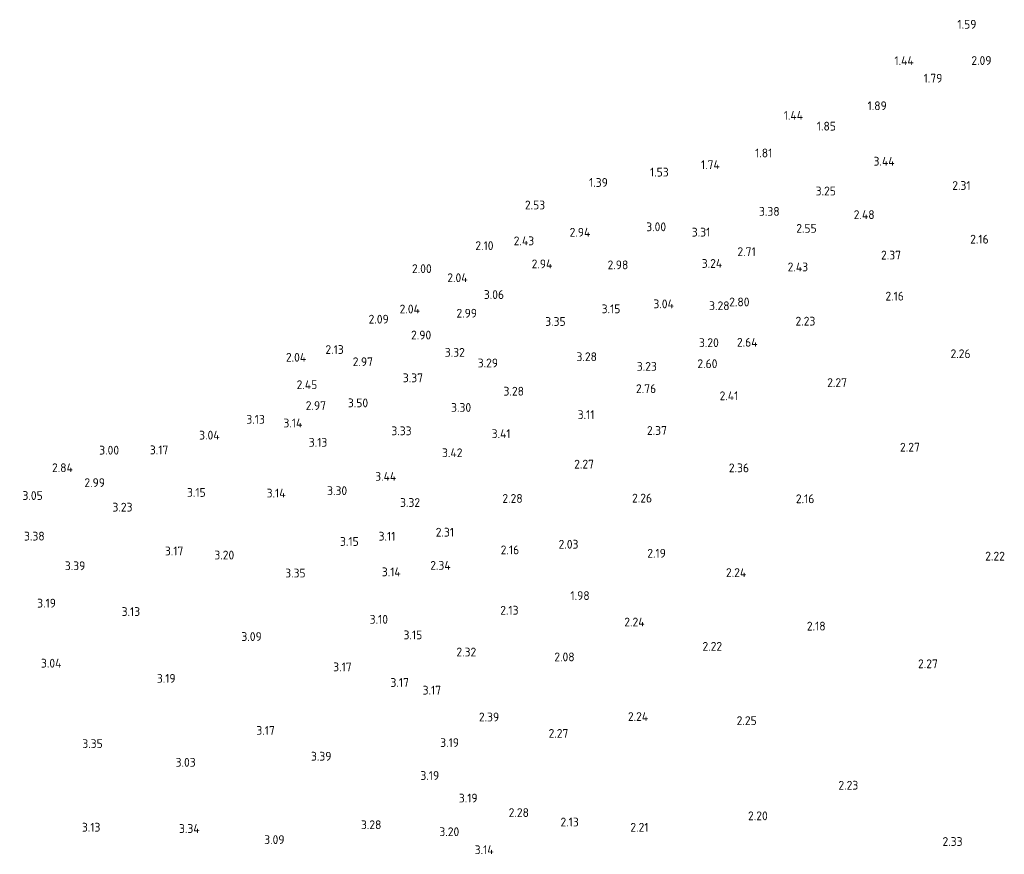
# Model space of a CAD drawing. Extents: x 142114 to 144568, y 416503 to 417776.
# Tile 8 of 33: x 142714 to 142916, y 416862 to 417032. Entities that reach past the tile are written whole.
import ezdxf
from ezdxf.enums import TextEntityAlignment as Align

# ---------------------------------------------------------------- set-up
doc = ezdxf.new("R2010")
doc.units = 0
doc.layers.add('B-ME-OG-HOOGTEPUNT-S', color=7, linetype='Continuous', lineweight=25)
doc.styles.add('NLCS-ISO-ANNOTATIVE-T18', font='NLCS-ISO.ttf', dxfattribs={"height": 1.8})

# ---------------------------------------------------------------- blocks, each defined once
blk = doc.blocks.new('SAL-HOOGTELABEL-SO')
at = {"color": 0, "linetype": 'ByBlock', "lineweight": -2, "style": 'NLCS-ISO-ANNOTATIVE-T18'}
blk.add_attdef('HOOGTE', text='', height=1.8, dxfattribs=at).set_placement((2.79, 0), align=Align.RIGHT)

msp = doc.modelspace()

# ---------------------------------------------------------------- block references
at = {"layer": 'B-ME-OG-HOOGTEPUNT-S'}
for p, values in [((142907.22, 417030.49, 1.59), {'HOOGTE': '1.59'}), ((142894.41, 417023.05, 1.44), {'HOOGTE': '1.44'}), ((142910.3, 417023.08, 2.09), {'HOOGTE': '2.09'}), ((142900.26, 417019.46, 1.79), {'HOOGTE': '1.79'}), ((142888.89, 417013.83, 1.89), {'HOOGTE': '1.89'}), ((142871.79, 417011.87, 1.44), {'HOOGTE': '1.44'}), ((142878.51, 417009.66, 1.85), {'HOOGTE': '1.85'}), ((142865.51, 417004.18, 1.81), {'HOOGTE': '1.81'}), ((142890.49, 417002.49, 3.44), {'HOOGTE': '3.44'}), ((142844.33, 417000.27, 1.52), {'HOOGTE': '1.53'}), ((142854.77, 417001.79, 1.74), {'HOOGTE': '1.74'}), ((142831.89, 416998.15, 1.39), {'HOOGTE': '1.39'}), ((142878.51, 416996.41, 3.25), {'HOOGTE': '3.25'}), ((142906.03, 416997.53, 2.31), {'HOOGTE': '2.31'}), ((142819.07, 416993.55, 2.52), {'HOOGTE': '2.53'}), ((142867, 416992.24, 3.38), {'HOOGTE': '3.38'}), ((142886.41, 416991.58, 2.48), {'HOOGTE': '2.48'}), ((142843.8, 416989.09, 3), {'HOOGTE': '3.00'}), ((142874.57, 416988.78, 2.55), {'HOOGTE': '2.55'}), ((142816.83, 416986.22, 2.42), {'HOOGTE': '2.43'}), ((142828.31, 416987.98, 2.94), {'HOOGTE': '2.94'}), ((142852.83, 416988, 3.31), {'HOOGTE': '3.31'}), ((142909.72, 416986.56, 2.16), {'HOOGTE': '2.16'}), ((142808.52, 416985.24, 2.1), {'HOOGTE': '2.10'}), ((142862.11, 416984.02, 2.71), {'HOOGTE': '2.71'}), ((142891.81, 416983.31, 2.37), {'HOOGTE': '2.37'}), ((142795.89, 416980.54, 2), {'HOOGTE': '2.00'}), ((142820.55, 416981.51, 2.94), {'HOOGTE': '2.94'}), ((142836.07, 416981.31, 2.98), {'HOOGTE': '2.98'}), ((142855.26, 416981.6, 3.24), {'HOOGTE': '3.24'}), ((142872.82, 416980.89, 2.42), {'HOOGTE': '2.43'}), ((142803.22, 416978.68, 2.04), {'HOOGTE': '2.04'}), ((142810.68, 416975.24, 3.06), {'HOOGTE': '3.06'}), ((142892.4, 416974.92, 2.16), {'HOOGTE': '2.16'}), ((142793.47, 416972.29, 2.04), {'HOOGTE': '2.04'}), ((142834.45, 416972.32, 3.15), {'HOOGTE': '3.15'}), ((142845.38, 416973.34, 3.04), {'HOOGTE': '3.04'}), ((142856.77, 416972.96, 3.27), {'HOOGTE': '3.28'}), ((142860.84, 416973.73, 2.8), {'HOOGTE': '2.80'}), ((142787.11, 416970.21, 2.09), {'HOOGTE': '2.09'}), ((142805.15, 416971.43, 2.99), {'HOOGTE': '2.99'}), ((142823.26, 416969.74, 3.35), {'HOOGTE': '3.35'}), ((142874.3, 416969.81, 2.23), {'HOOGTE': '2.23'}), ((142795.79, 416966.97, 2.9), {'HOOGTE': '2.90'}), ((142777.91, 416964, 2.13), {'HOOGTE': '2.13'}), ((142854.57, 416965.42, 3.2), {'HOOGTE': '3.20'}), ((142862.48, 416965.49, 2.64), {'HOOGTE': '2.64'}), ((142770.23, 416962.42, 2.04), {'HOOGTE': '2.04'}), ((142802.66, 416963.43, 3.32), {'HOOGTE': '3.32'}), ((142829.66, 416962.54, 3.27), {'HOOGTE': '3.28'}), ((142906.02, 416963.15, 2.25), {'HOOGTE': '2.26'}), ((142783.89, 416961.51, 2.97), {'HOOGTE': '2.97'}), ((142809.45, 416961.26, 3.29), {'HOOGTE': '3.29'}), ((142841.9, 416960.56, 3.23), {'HOOGTE': '3.23'}), ((142854.29, 416961.11, 2.6), {'HOOGTE': '2.60'}), ((142794.12, 416958.22, 3.37), {'HOOGTE': '3.37'}), ((142772.5, 416956.82, 2.45), {'HOOGTE': '2.45'}), ((142841.76, 416956.01, 2.76), {'HOOGTE': '2.76'}), ((142880.77, 416957.25, 2.27), {'HOOGTE': '2.27'}), ((142814.75, 416955.49, 3.27), {'HOOGTE': '3.28'}), ((142858.56, 416954.55, 2.41), {'HOOGTE': '2.41'}), ((142774.29, 416952.55, 2.97), {'HOOGTE': '2.97'}), ((142782.9, 416953.1, 3.5), {'HOOGTE': '3.50'}), ((142803.95, 416952.17, 3.3), {'HOOGTE': '3.30'}), ((142829.16, 416950.7, 3.11), {'HOOGTE': '3.11'}), ((142761.79, 416949.74, 3.13), {'HOOGTE': '3.13'}), ((142769.45, 416948.99, 3.14), {'HOOGTE': '3.14'}), ((142752.54, 416946.51, 3.04), {'HOOGTE': '3.04'}), ((142791.78, 416947.39, 3.33), {'HOOGTE': '3.33'}), ((142812.01, 416946.81, 3.41), {'HOOGTE': '3.41'}), ((142843.97, 416947.46, 2.37), {'HOOGTE': '2.37'}), ((142774.55, 416945.04, 3.13), {'HOOGTE': '3.13'}), ((142895.66, 416944.05, 2.27), {'HOOGTE': '2.27'}), ((142732, 416943.44, 3), {'HOOGTE': '3.00'}), ((142742.06, 416943.49, 3.17), {'HOOGTE': '3.17'}), ((142802.18, 416942.91, 3.42), {'HOOGTE': '3.42'}), ((142722.55, 416939.85, 2.84), {'HOOGTE': '2.84'}), ((142829.06, 416940.58, 2.27), {'HOOGTE': '2.27'}), ((142860.75, 416939.82, 2.35), {'HOOGTE': '2.36'}), ((142788.63, 416938.08, 3.44), {'HOOGTE': '3.44'}), ((142729.11, 416936.8, 2.99), {'HOOGTE': '2.99'}), ((142716.39, 416934.16, 3.05), {'HOOGTE': '3.05'}), ((142749.7, 416934.8, 3.15), {'HOOGTE': '3.15'}), ((142766.02, 416934.66, 3.14), {'HOOGTE': '3.14'}), ((142778.61, 416935.16, 3.3), {'HOOGTE': '3.30'}), ((142734.74, 416931.79, 3.23), {'HOOGTE': '3.23'}), ((142793.52, 416932.74, 3.32), {'HOOGTE': '3.32'}), ((142814.48, 416933.57, 2.28), {'HOOGTE': '2.28'}), ((142840.93, 416933.64, 2.25), {'HOOGTE': '2.26'}), ((142874.1, 416933.5, 2.16), {'HOOGTE': '2.16'}), ((142716.79, 416925.87, 3.38), {'HOOGTE': '3.38'}), ((142788.47, 416925.85, 3.11), {'HOOGTE': '3.11'}), ((142800.46, 416926.67, 2.31), {'HOOGTE': '2.31'}), ((142780.98, 416924.78, 3.15), {'HOOGTE': '3.15'}), ((142825.88, 416924.21, 2.03), {'HOOGTE': '2.03'}), ((142745.13, 416922.84, 3.17), {'HOOGTE': '3.17'}), ((142755.53, 416922, 3.2), {'HOOGTE': '3.20'}), ((142813.77, 416923.06, 2.16), {'HOOGTE': '2.16'}), ((142843.75, 416922.37, 2.19), {'HOOGTE': '2.19'}), ((142913.04, 416921.78, 2.22), {'HOOGTE': '2.22'}), ((142725.09, 416919.81, 3.39), {'HOOGTE': '3.39'}), ((142799.76, 416919.89, 2.34), {'HOOGTE': '2.34'}), ((142770.12, 416918.32, 3.35), {'HOOGTE': '3.35'}), ((142789.56, 416918.56, 3.14), {'HOOGTE': '3.14'}), ((142860.17, 416918.42, 2.24), {'HOOGTE': '2.24'}), ((142828.17, 416913.72, 1.98), {'HOOGTE': '1.98'}), ((142719.09, 416912.17, 3.19), {'HOOGTE': '3.19'}), ((142736.3, 416910.45, 3.13), {'HOOGTE': '3.13'}), ((142813.64, 416910.72, 2.13), {'HOOGTE': '2.13'}), ((142786.96, 416908.86, 3.1), {'HOOGTE': '3.10'}), ((142839.39, 416908.31, 2.24), {'HOOGTE': '2.24'}), ((142793.96, 416905.68, 3.15), {'HOOGTE': '3.15'}), ((142876.4, 416907.48, 2.18), {'HOOGTE': '2.18'}), ((142761.15, 416905.34, 3.09), {'HOOGTE': '3.09'}), ((142804.99, 416902.18, 2.32), {'HOOGTE': '2.32'}), ((142855.25, 416903.34, 2.22), {'HOOGTE': '2.22'}), ((142720.21, 416899.9, 3.04), {'HOOGTE': '3.04'}), ((142825.1, 416901.18, 2.08), {'HOOGTE': '2.08'}), ((142899.34, 416899.78, 2.27), {'HOOGTE': '2.27'}), ((142779.53, 416899.14, 3.17), {'HOOGTE': '3.17'}), ((142743.55, 416896.79, 3.19), {'HOOGTE': '3.19'}), ((142791.24, 416895.95, 3.17), {'HOOGTE': '3.17'}), ((142797.81, 416894.38, 3.17), {'HOOGTE': '3.17'}), ((142809.68, 416888.9, 2.39), {'HOOGTE': '2.39'}), ((142840.13, 416888.99, 2.24), {'HOOGTE': '2.24'}), ((142862.31, 416888.16, 2.25), {'HOOGTE': '2.25'}), ((142763.82, 416886.16, 3.17), {'HOOGTE': '3.17'}), ((142823.82, 416885.55, 2.27), {'HOOGTE': '2.27'}), ((142728.65, 416883.46, 3.35), {'HOOGTE': '3.35'}), ((142801.46, 416883.67, 3.19), {'HOOGTE': '3.19'}), ((142747.65, 416879.64, 3.03), {'HOOGTE': '3.03'}), ((142775.4, 416880.88, 3.39), {'HOOGTE': '3.39'}), ((142797.42, 416876.94, 3.19), {'HOOGTE': '3.19'}), ((142883.07, 416874.95, 2.23), {'HOOGTE': '2.23'}), ((142805.27, 416872.33, 3.19), {'HOOGTE': '3.19'}), ((142815.76, 416869.36, 2.28), {'HOOGTE': '2.28'}), ((142825.95, 416867.43, 2.13), {'HOOGTE': '2.13'}), ((142864.57, 416868.7, 2.2), {'HOOGTE': '2.20'}), ((142728.18, 416866.37, 3.13), {'HOOGTE': '3.13'}), ((142748.46, 416866.1, 3.34), {'HOOGTE': '3.34'}), ((142785.61, 416866.88, 3.28), {'HOOGTE': '3.28'}), ((142801.52, 416865.45, 3.2), {'HOOGTE': '3.20'}), ((142840.2, 416866.36, 2.21), {'HOOGTE': '2.21'}), ((142765.81, 416863.84, 3.09), {'HOOGTE': '3.09'}), ((142904.38, 416863.45, 2.33), {'HOOGTE': '2.33'}), ((142808.54, 416861.77, 3.14), {'HOOGTE': '3.14'})]:
    msp.add_blockref('SAL-HOOGTELABEL-SO', p, dxfattribs=at).add_auto_attribs(values)

doc.saveas('drawing.dxf')
